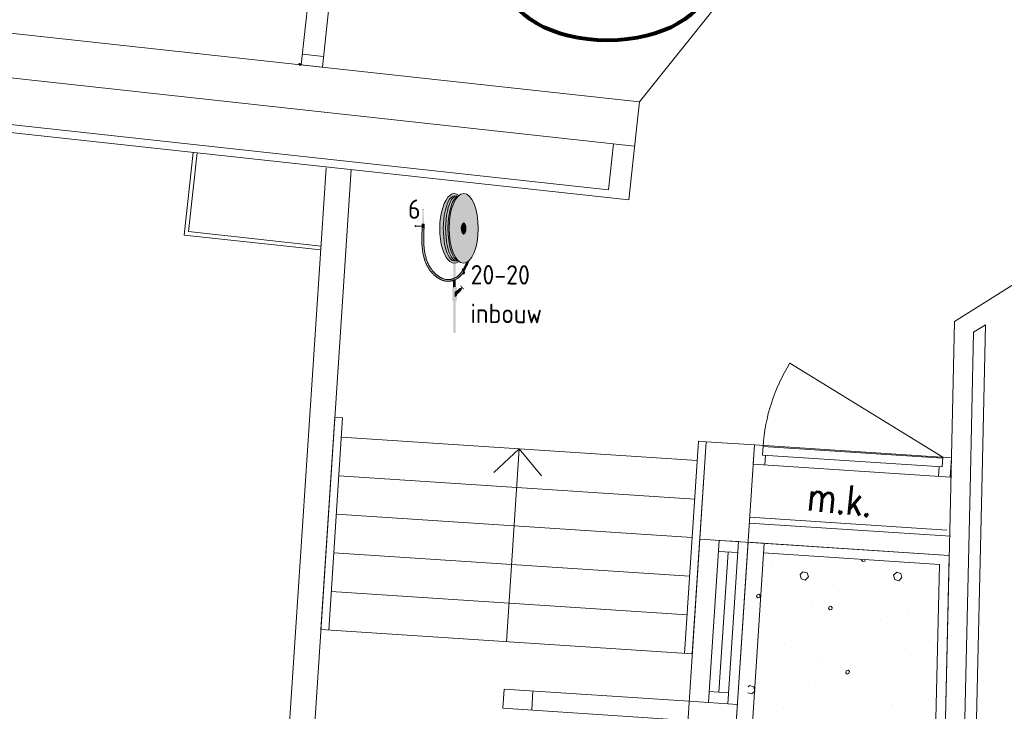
# Model space of a CAD drawing. Header units: millimetres. Extents: x -90830 to 24172, y -102460 to 73669.
# Tile 5 of 198: x -84265 to -79172, y 11112 to 14688. Entities that reach past the tile are written whole.
import ezdxf

# ---------------------------------------------------------------- set-up
doc = ezdxf.new("R2010")
doc.units = ezdxf.units.MM
doc.layers.get('0').update_dxf_attribs({"color": 253})
for name, color, linetype, lineweight in [('Algemeen01', 253, 'Continuous', 80), ('Standard', 253, 'Continuous', 9), ('V21-BUITENWANDEN', 253, 'Continuous', 9), ('V22-BINNENWANDEN', 253, 'Continuous', 9), ('V24-TRAPPEN-HELLINGEN', 253, 'Continuous', 9), ('V26-DAKCONSTRUCTIES', 253, 'Continuous', 9), ('V27-DAKEN', 253, 'Continuous', 9), ('V32-WANDOPENINGEN-BINNEN', 253, 'Continuous', 9)]:
    doc.layers.add(name, color=color, linetype=linetype, lineweight=lineweight)
doc.styles.add('ISOCT3', font='isoct3.shx')
doc.styles.add('TXT', font='txt.shx')

msp = doc.modelspace()

# ---------------------------------------------------------------- hatches: boundary and pattern name
h = msp.add_hatch(color=256)
h.paths.add_polyline_path([(-82808.8, 14454.5), (-82808.2, 14460), (-82819.2, 14461.2), (-82819.8, 14455.7)])
h.paths.add_polyline_path([(-82815.3, 14458.4), (-82813.1, 14458.2), (-82813, 14458.7), (-82812, 14457.6), (-82813.2, 14456.8), (-82813.2, 14457.3), (-82815.4, 14457.5)], flags=16)
h.paths.add_polyline_path([(-82816.4, 14459.4), (-82817.3, 14458.5), (-82817.3, 14458.2), (-82815.9, 14458), (-82815.9, 14457.6), (-82816.5, 14457.7), (-82816.6, 14457), (-82816.9, 14456.9), (-82817.2, 14456.7), (-82817.3, 14456.3), (-82818.5, 14456.5), (-82818.7, 14457.7), (-82817.8, 14457.6), (-82818, 14458.3), (-82817.9, 14460), (-82819.1, 14460.2), (-82819.1, 14460.6), (-82817.4, 14460.4), (-82817.5, 14459), (-82816.9, 14459.6), (-82816.8, 14460.8), (-82816.3, 14460.8)], flags=16)
h.paths.add_polyline_path([(-82816.8, 14455.7), (-82817, 14455.9), (-82817.1, 14456.1), (-82817.1, 14456.3), (-82817.1, 14456.6), (-82816.9, 14456.7), (-82816.7, 14456.8), (-82816.4, 14456.8), (-82816.2, 14456.7), (-82816.1, 14456.5), (-82816.1, 14456.2), (-82816.1, 14456), (-82816.3, 14455.8), (-82816.5, 14455.7)], flags=16)
h.paths.add_polyline_path([(-82809.5, 14455.3), (-82811.7, 14455.5), (-82811.2, 14459.6), (-82809, 14459.3)], flags=16)
at = {"layer": 'Standard'}
h = msp.add_hatch(color=256, dxfattribs=at)
h.paths.add_polyline_path([(-81992.1, 13779.8), (-82004.7, 13787.2), (-82017.6, 13789.3), (-82030.5, 13786), (-82043, 13777.5), (-82054.8, 13764.1), (-82065.4, 13746), (-82074.5, 13723.9), (-82081.9, 13698.5), (-82087.5, 13670.3), (-82090.9, 13640.4), (-82092.1, 13609.6), (-82091.1, 13578.7), (-82087.9, 13548.8), (-82082.6, 13520.6), (-82075.3, 13495.1), (-82066.3, 13472.9), (-82055.8, 13454.8), (-82044.2, 13441.3), (-82031.8, 13432.7), (-82021.3, 13429.6), (-82018.9, 13429.3), (-82009.3, 13430.3), (-82005.9, 13431.3), (-81993.3, 13438.6), (-81995.1, 13440.1), (-81996.7, 13441.5), (-81999.3, 13442.2), (-82009.3, 13441.7), (-81999.3, 13442.2), (-82006.7, 13446), (-82016.3, 13455.6), (-82025.1, 13470), (-82032.9, 13488.8), (-82039.5, 13511.4), (-82044.5, 13537.1), (-82048, 13565.1), (-82049.7, 13594.5), (-82049.5, 13624.3), (-82047.7, 13653.7), (-82044, 13681.6), (-82038.8, 13707.3), (-82032.1, 13729.9), (-82024.1, 13748.7), (-82015.2, 13763), (-82005.6, 13772.6), (-81998.1, 13776.3), (-81995.5, 13776.9), (-81993.9, 13778.4)])
h.paths.add_polyline_path([(-82021.3, 13441.7), (-82011.3, 13442.2), (-82019.3, 13446.4), (-82011.3, 13442.2), (-82011.3, 13442.2), (-82011.3, 13442.2)], flags=16)
for points in [[(-81995.5, 13776.9), (-81998.1, 13776.3), (-82005.6, 13772.6), (-82015.2, 13763), (-82024.1, 13748.7), (-82032.1, 13729.9), (-82038.8, 13707.3), (-82044, 13681.6), (-82047.7, 13653.7), (-82049.5, 13624.3), (-82049.7, 13594.5), (-82048, 13565.1), (-82044.5, 13537.1), (-82039.5, 13511.4), (-82032.9, 13488.8), (-82025.1, 13470), (-82016.3, 13455.6), (-82006.7, 13446), (-81999.3, 13442.2), (-81996.7, 13441.5), (-82006.9, 13453.4), (-82017.6, 13471.4), (-82026.9, 13493.6), (-82034.3, 13519.4), (-82039.8, 13547.8), (-82043.1, 13578.1), (-82044.1, 13609.4), (-82042.8, 13640.6), (-82039.3, 13670.9), (-82033.7, 13699.4), (-82026.1, 13725), (-82016.7, 13747.2), (-82005.9, 13765.1)], [(-82174.2, 13706.4), (-82182.5, 13706.4), (-82182.7, 13706.4), (-82182.8, 13706.4), (-82183, 13706.3), (-82183.1, 13706.2), (-82183.2, 13706.1), (-82183.3, 13706), (-82183.4, 13705.8), (-82183.4, 13705.7), (-82183.4, 13705.5), (-82183.4, 13705.4), (-82183.4, 13705.2), (-82183.3, 13705.1), (-82183.2, 13705), (-82183.1, 13704.9), (-82183, 13704.8), (-82182.8, 13704.7), (-82182.7, 13704.7), (-82182.5, 13704.6), (-82181.3, 13704.6), (-82174.2, 13704.6), (-82174.1, 13704.6), (-82173.9, 13704.7), (-82173.8, 13704.7), (-82173.6, 13704.8), (-82173.5, 13704.9), (-82173.4, 13705.1), (-82173.4, 13705.2), (-82173.3, 13705.4), (-82173.3, 13705.5), (-82173.3, 13705.7), (-82173.4, 13705.8), (-82173.4, 13706), (-82173.5, 13706.1), (-82173.6, 13706.2), (-82173.8, 13706.3), (-82173.9, 13706.4), (-82174.1, 13706.4)], [(-82181.3, 13704.6), (-82183.1, 13633.2), (-82174, 13633.1), (-82175.3, 13704.6)], [(-82212.9, 13621.3), (-82212.9, 13622.2), (-82213.2, 13623), (-82213.5, 13623.7), (-82214, 13624.4), (-82214.6, 13625), (-82215.3, 13625.5), (-82216, 13625.8), (-82216.8, 13626.1), (-82217.7, 13626.1), (-82218.5, 13626.1), (-82219.3, 13625.9), (-82220.1, 13625.5), (-82220.8, 13625), (-82221.3, 13624.4), (-82221.8, 13623.7), (-82222.2, 13623), (-82222.4, 13622.2), (-82222.5, 13621.4), (-82222.4, 13620.5), (-82222.2, 13619.7), (-82221.8, 13618.9), (-82221.4, 13618.3), (-82220.8, 13617.7), (-82220.1, 13617.2), (-82219.3, 13616.8), (-82218.5, 13616.6), (-82217.7, 13616.5), (-82216.9, 13616.6), (-82216.1, 13616.8), (-82215.3, 13617.2), (-82214.6, 13617.6), (-82214, 13618.2), (-82213.5, 13618.9), (-82213.2, 13619.7), (-82213, 13620.5)], [(-82213.5, 13618.9), (-82186.2, 13618.8), (-82186.1, 13623.6), (-82213.5, 13623.7), (-82213.2, 13623), (-82212.9, 13622.2), (-82212.9, 13621.3), (-82213, 13620.5), (-82213.2, 13619.7)], [(-82171, 13612.3), (-82171, 13630.7), (-82171, 13631.1), (-82171.1, 13631.5), (-82171.3, 13631.9), (-82171.5, 13632.3), (-82171.8, 13632.6), (-82172.2, 13632.8), (-82172.6, 13633), (-82173, 13633.1), (-82173.4, 13633.1), (-82174, 13633.1), (-82183.7, 13633.2), (-82184.1, 13633.1), (-82184.5, 13633), (-82184.9, 13632.9), (-82185.2, 13632.6), (-82185.6, 13632.3), (-82185.8, 13632), (-82186, 13631.6), (-82186.1, 13631.2), (-82186.1, 13630.8), (-82186.1, 13623.6), (-82186.2, 13612.3), (-82186.2, 13611.9), (-82186, 13611.5), (-82185.9, 13611.1), (-82185.6, 13610.7), (-82185.3, 13610.4), (-82185, 13610.2), (-82184.6, 13610), (-82184.2, 13609.9), (-82183.8, 13609.9), (-82183.5, 13609.9), (-82173.5, 13609.8), (-82173.1, 13609.9), (-82172.6, 13610), (-82172.3, 13610.2), (-82171.9, 13610.4), (-82171.6, 13610.7), (-82171.4, 13611), (-82171.2, 13611.4), (-82171.1, 13611.8)], [(-82021.6, 13340.6), (-82014.6, 13343.4), (-82009.6, 13345.8), (-82001.4, 13350.5), (-81989.5, 13359.5), (-81978.6, 13370.6), (-81971.4, 13380.1), (-81969.4, 13383), (-81968.3, 13384.8), (-81968.6, 13385.6), (-81969.2, 13387.7), (-81970, 13389.6), (-81971, 13391.4), (-81972.1, 13393.2), (-81972.6, 13393.8), (-81974.3, 13391), (-81979.4, 13383.1), (-81986.4, 13374.3), (-81993.6, 13366.8), (-82001.4, 13360.5), (-82009.6, 13355.2), (-82010, 13355), (-82019, 13350.6), (-82021.6, 13349.5), (-82028.2, 13347.3), (-82037.2, 13345.2), (-82045.9, 13344.3), (-82054.5, 13344.5), (-82063.4, 13345.8), (-82072.7, 13348.4), (-82082.4, 13352.3), (-82092.3, 13357.6), (-82102.4, 13364.4), (-82112.4, 13372.6), (-82122.1, 13382.1), (-82131.1, 13392.5), (-82134.4, 13397), (-82143, 13409.8), (-82150.6, 13423.6), (-82157.1, 13438.3), (-82162.6, 13454.2), (-82167.2, 13471.7), (-82170.7, 13491.1), (-82173.3, 13513), (-82174.7, 13538.7), (-82174.8, 13571.3), (-82173.7, 13609.8), (-82183.5, 13609.9), (-82184.6, 13572), (-82184.2, 13528.2), (-82181.5, 13495.4), (-82176.8, 13468.2), (-82170.2, 13444.6), (-82161.9, 13423.7), (-82151.8, 13404.9), (-82139.8, 13387.8), (-82125.9, 13372.4), (-82111.1, 13359.4), (-82096.2, 13349.3), (-82081.6, 13342.1), (-82067.7, 13337.7), (-82054.5, 13335.7), (-82041.7, 13336), (-82028.3, 13338.5)], [(-81968.7, 13638.1), (-81970.8, 13637.7), (-81972.8, 13636.4), (-81974.7, 13634.2), (-81976.4, 13631.3), (-81977.9, 13627.8), (-81979.1, 13623.6), (-81980, 13619), (-81980.5, 13614.2), (-81980.7, 13609.1), (-81980.6, 13604.1), (-81980, 13599.2), (-81979.1, 13594.6), (-81977.9, 13590.5), (-81976.4, 13586.9), (-81974.7, 13584), (-81972.8, 13581.9), (-81970.8, 13580.6), (-81968.7, 13580.2), (-81966.6, 13580.6), (-81964.6, 13581.9), (-81962.7, 13584), (-81961, 13586.9), (-81959.5, 13590.5), (-81958.3, 13594.6), (-81957.4, 13599.2), (-81956.9, 13604.1), (-81956.7, 13609.1), (-81956.9, 13614.2), (-81957.4, 13619), (-81958.3, 13623.6), (-81959.5, 13627.8), (-81961, 13631.3), (-81962.7, 13634.2), (-81964.6, 13636.4), (-81966.6, 13637.7)], [(-82021.3, 13429.6), (-82021.6, 13349.5), (-82019, 13350.6), (-82010, 13355), (-82009.6, 13355.2), (-82009.3, 13430.3), (-82018.9, 13429.3)], [(-81972.6, 13393.8), (-81972.1, 13393.2), (-81971, 13391.4), (-81970, 13389.6), (-81969.2, 13387.7), (-81968.6, 13385.6), (-81968.3, 13384.8), (-81968, 13383.4), (-81967.7, 13381.3), (-81967.5, 13379.4), (-81967.5, 13377.7), (-81967.7, 13376.4), (-81967.9, 13375.3), (-81968.3, 13374.4), (-81968.7, 13373.8), (-81969.1, 13373.3), (-81969.5, 13373), (-81969, 13373.3), (-81967.1, 13374.3), (-81966.7, 13374.6), (-81966.3, 13375.1), (-81965.9, 13375.7), (-81965.5, 13376.6), (-81965.3, 13377.7), (-81965.1, 13379), (-81965.1, 13380.7), (-81965.2, 13382.6), (-81965.6, 13384.7), (-81966.1, 13386.9), (-81966.4, 13387.8), (-81966.8, 13389), (-81967.6, 13390.9), (-81968.6, 13392.7), (-81969.7, 13394.5), (-81971.1, 13396.4), (-81971.2, 13396.4), (-81973.7, 13399.4), (-81976.1, 13398), (-81973.6, 13395.1)], [(-81976.1, 13398), (-81974.3, 13391), (-81972.6, 13393.8)], [(-81971.1, 13396.4), (-81969.4, 13394.3), (-81969.2, 13393.6), (-81966.8, 13389.2), (-81966.4, 13387.8), (-81962.9, 13394), (-81958.7, 13402), (-81954.3, 13411.4), (-81949.3, 13423), (-81942.2, 13441.1), (-81943.5, 13439.9), (-81954.7, 13432.8), (-81954.9, 13432.4), (-81959.6, 13420.7), (-81963.4, 13411.9), (-81966.9, 13404.5), (-81970.2, 13398.1)], [(-82021.6, 13340.6), (-82021.7, 13305.3), (-82009.7, 13305.3), (-82009.6, 13345.8), (-82014.6, 13343.4)], [(-81969.5, 13373), (-81967.7, 13376.4), (-81969.4, 13383), (-81971.4, 13380.1)], [(-81967.7, 13376.4), (-81969.5, 13373), (-81969.1, 13373.3), (-81968.7, 13373.8), (-81968.3, 13374.4), (-81967.9, 13375.3)], [(-82027.8, 13300.6), (-82028, 13236.4), (-82027.9, 13235.6), (-82027.7, 13234.7), (-82027.4, 13234), (-82026.9, 13233.3), (-82026.3, 13232.7), (-82025.6, 13232.2), (-82024.8, 13231.9), (-82024, 13231.6), (-82023.2, 13231.6), (-82008.8, 13231.5), (-82008, 13231.6), (-82007.2, 13231.8), (-82006.4, 13232.2), (-82005.7, 13232.6), (-82005.1, 13233.2), (-82004.6, 13233.9), (-82004.3, 13234.7), (-82004.1, 13235.5), (-82004, 13236.3), (-82003.9, 13265.6), (-82012.4, 13257.1), (-82012.4, 13278.3), (-82003.8, 13286.8), (-82003.8, 13300.5), (-82003.8, 13301.3), (-82004, 13302.1), (-82004.4, 13302.9), (-82004.9, 13303.6), (-82005.5, 13304.2), (-82006.2, 13304.6), (-82006.9, 13305), (-82007.7, 13305.2), (-82008.5, 13305.3), (-82009.7, 13305.3), (-82022.9, 13305.3), (-82023.8, 13305.3), (-82024.6, 13305.1), (-82025.4, 13304.7), (-82026, 13304.2), (-82026.6, 13303.6), (-82027.1, 13303), (-82027.5, 13302.2), (-82027.7, 13301.4)], [(-81989.6, 13300.9), (-82012.4, 13278.3), (-82012.4, 13257.1), (-81979.1, 13290.3), (-81978.7, 13290.7), (-81978.5, 13291.1), (-81978.3, 13291.6), (-81978.2, 13292.1), (-81978.2, 13292.6), (-81978.3, 13293.1), (-81978.4, 13293.6), (-81978.7, 13294.1), (-81979, 13294.5), (-81985.4, 13300.9), (-81985.8, 13301.2), (-81986.2, 13301.5), (-81986.7, 13301.7), (-81987.2, 13301.8), (-81987.8, 13301.8), (-81988.3, 13301.7), (-81988.8, 13301.5), (-81989.2, 13301.2)], [(-81983, 13313), (-81983.3, 13313.2), (-81983.6, 13313.4), (-81983.9, 13313.5), (-81984.3, 13313.6), (-81984.7, 13313.6), (-81985, 13313.5), (-81985.4, 13313.4), (-81985.7, 13313.2), (-81986, 13313), (-81986.2, 13312.7), (-81986.4, 13312.4), (-81986.5, 13312), (-81986.6, 13311.7), (-81986.6, 13311.3), (-81986.5, 13310.9), (-81986.4, 13310.6), (-81986.2, 13310.3), (-81986, 13310), (-81969.9, 13293.8), (-81969.6, 13293.6), (-81969.3, 13293.4), (-81969, 13293.3), (-81968.6, 13293.2), (-81968.3, 13293.2), (-81967.9, 13293.3), (-81967.6, 13293.4), (-81967.2, 13293.6), (-81967, 13293.8), (-81966.7, 13294.1), (-81966.5, 13294.4), (-81966.4, 13294.8), (-81966.3, 13295.1), (-81966.3, 13295.5), (-81966.4, 13295.8), (-81966.5, 13296.2), (-81966.7, 13296.5), (-81966.9, 13296.8)], [(-81984.3, 13299.8), (-81980.1, 13295.6), (-81975.8, 13299.8), (-81980.1, 13304)], [(-82022, 13231.6), (-82022.6, 13069.6), (-82022.5, 13069.2), (-82022.2, 13068.9), (-82021.8, 13068.6), (-82021.2, 13068.3), (-82020.4, 13068), (-82019.6, 13067.8), (-82018.6, 13067.7), (-82017.6, 13067.6), (-82016.6, 13067.5), (-82015.5, 13067.6), (-82014.5, 13067.7), (-82013.6, 13067.8), (-82012.7, 13068), (-82012, 13068.2), (-82011.4, 13068.5), (-82010.9, 13068.8), (-82010.7, 13069.2), (-82010.6, 13069.5), (-82010, 13231.5)]]:
    msp.add_hatch(color=256, dxfattribs=at).paths.add_polyline_path(points)
h = msp.add_hatch(color=256, dxfattribs=at)
h.paths.add_polyline_path([(-81995.5, 13776.9), (-82005.9, 13765.1), (-82016.7, 13747.2), (-82026.1, 13725), (-82033.7, 13699.4), (-82039.3, 13670.9), (-82042.8, 13640.6), (-82044.1, 13609.4), (-82043.1, 13578.1), (-82039.8, 13547.8), (-82034.3, 13519.4), (-82026.9, 13493.6), (-82017.6, 13471.4), (-82006.9, 13453.4), (-81996.7, 13441.5), (-81995.1, 13440.1), (-81993.3, 13438.6), (-81982.4, 13431.9), (-81969.3, 13429.1), (-81956.2, 13431.8), (-81943.5, 13439.9), (-81931.5, 13453.1), (-81920.7, 13471.1), (-81911.3, 13493.2), (-81903.7, 13518.9), (-81898.1, 13547.3), (-81894.6, 13577.6), (-81893.3, 13608.9), (-81894.3, 13640.1), (-81897.6, 13670.4), (-81903.1, 13698.9), (-81910.5, 13724.6), (-81919.8, 13746.8), (-81930.5, 13764.9), (-81942.3, 13778.2), (-81955, 13786.3), (-81968.1, 13789.1), (-81981.2, 13786.4), (-81992.1, 13779.8), (-81993.9, 13778.4)])
h.paths.add_polyline_path([(-81970.8, 13637.7), (-81968.7, 13638.1), (-81966.6, 13637.7), (-81964.6, 13636.4), (-81962.7, 13634.2), (-81961, 13631.3), (-81959.5, 13627.8), (-81958.3, 13623.6), (-81957.4, 13619), (-81956.9, 13614.2), (-81956.7, 13609.1), (-81956.9, 13604.1), (-81957.4, 13599.2), (-81958.3, 13594.6), (-81959.5, 13590.5), (-81961, 13586.9), (-81962.7, 13584), (-81964.6, 13581.9), (-81966.6, 13580.6), (-81968.7, 13580.2), (-81970.8, 13580.6), (-81972.8, 13581.9), (-81974.7, 13584), (-81976.4, 13586.9), (-81977.9, 13590.5), (-81979.1, 13594.6), (-81980, 13599.2), (-81980.6, 13604.1), (-81980.7, 13609.1), (-81980.5, 13614.2), (-81980, 13619), (-81979.1, 13623.6), (-81977.9, 13627.8), (-81976.4, 13631.3), (-81974.7, 13634.2), (-81972.8, 13636.4)], flags=16)

# ---------------------------------------------------------------- linework, layer by layer
for p, q in [((-82819.8, 14455.7), (-82819.2, 14461.2)), ((-82819.8, 14455.7), (-82808.8, 14454.5)), ((-82819.2, 14461.2), (-82808.2, 14460)), ((-82819.1, 14460.2), (-82819.1, 14460.6)), ((-82819.1, 14460.6), (-82817.4, 14460.4)), ((-82817.9, 14460), (-82819.1, 14460.2)), ((-82818.5, 14456.5), (-82818.7, 14457.7)), ((-82818.7, 14457.7), (-82818.2, 14457.6)), ((-82817.3, 14456.3), (-82818.5, 14456.5)), ((-82818.2, 14457.6), (-82818.1, 14456.9)), ((-82818.1, 14456.9), (-82817.6, 14456.8)), ((-82818, 14458.3), (-82817.9, 14460)), ((-82817.9, 14460), (-82818, 14458.3)), ((-82817.6, 14456.8), (-82818, 14458.3)), ((-82817.4, 14460.4), (-82817.5, 14459)), ((-82817.5, 14459), (-82816.9, 14459.6)), ((-82816.4, 14459.4), (-82817.3, 14458.5)), ((-82817.3, 14458.5), (-82817, 14457.5)), ((-82817, 14457.5), (-82816.9, 14458.2)), ((-82816.9, 14459.6), (-82816.8, 14460.8)), ((-82816.9, 14458.2), (-82815.9, 14458)), ((-82816.8, 14460.8), (-82816.3, 14460.8)), ((-82816.5, 14457.7), (-82816.6, 14457)), ((-82815.9, 14457.6), (-82816.5, 14457.7)), ((-82816.3, 14460.8), (-82816.4, 14459.4)), ((-82815.9, 14458), (-82815.9, 14457.6)), ((-82815.4, 14457.5), (-82815.3, 14458.4)), ((-82813.2, 14457.3), (-82815.4, 14457.5)), ((-82815.3, 14458.4), (-82813.1, 14458.2)), ((-82812, 14457.6), (-82813.2, 14456.8)), ((-82813.2, 14456.8), (-82813.2, 14457.3)), ((-82813.1, 14458.2), (-82813, 14458.7)), ((-82813, 14458.7), (-82812, 14457.6)), ((-82811.7, 14455.5), (-82811.2, 14459.6)), ((-82809.5, 14455.3), (-82811.7, 14455.5)), ((-82811.2, 14459.6), (-82809, 14459.3)), ((-82809, 14459.3), (-82809.5, 14455.3)), ((-82808.8, 14454.5), (-82808.2, 14460))]:
    msp.add_line(p, q)
for centre, radius in [((-82819.2, 14461.2), 0.01), ((-82816.6, 14456.3), 0.552)]:
    msp.add_circle(centre, radius)
msp.add_arc((-82816.6, 14456.3), 0.719, 91.1358, 173.7796)
at = {"layer": 'Algemeen01'}
msp.add_ellipse((-81224.8, 14877.2), major_axis=(515.6, 0), ratio=0.573767, dxfattribs=at)
at = {"layer": 'Standard'}
for p, q in [((-82184.1, 13593.4), (-82183.8, 13601.6)), ((-82183.8, 13601.6), (-82183.5, 13609.9)), ((-82174.3, 13592.2), (-82174, 13601)), ((-82174, 13601), (-82173.7, 13609.8)), ((-82184.8, 13560.1), (-82184.7, 13568.4)), ((-82184.8, 13551.8), (-82184.8, 13560.1)), ((-82184.7, 13543.5), (-82184.8, 13551.8)), ((-82184.7, 13568.4), (-82184.5, 13576.7)), ((-82184.5, 13576.7), (-82184.3, 13585.1)), ((-82184.3, 13585.1), (-82184.1, 13593.4)), ((-82174.9, 13565.8), (-82174.8, 13574.6)), ((-82174.9, 13557.1), (-82174.9, 13565.8)), ((-82174.9, 13548.4), (-82174.9, 13557.1)), ((-82174.7, 13539.7), (-82174.9, 13548.4)), ((-82174.8, 13574.6), (-82174.6, 13583.4)), ((-82174.6, 13583.4), (-82174.3, 13592.2)), ((-82184.5, 13535.2), (-82184.7, 13543.5)), ((-82184.2, 13526.9), (-82184.5, 13535.2)), ((-82183.7, 13518.7), (-82184.2, 13526.9)), ((-82183.1, 13510.5), (-82183.7, 13518.7)), ((-82182.3, 13502.4), (-82183.1, 13510.5)), ((-82181.4, 13494.3), (-82182.3, 13502.4)), ((-82174.4, 13531.1), (-82174.7, 13539.7)), ((-82174, 13522.5), (-82174.4, 13531.1)), ((-82173.4, 13514), (-82174, 13522.5)), ((-82172.6, 13505.6), (-82173.4, 13514)), ((-82171.6, 13497.2), (-82172.6, 13505.6)), ((-82180.9, 13491), (-82181.4, 13494.3)), ((-82180.5, 13487.8), (-82180.9, 13491)), ((-82180, 13484.6), (-82180.5, 13487.8)), ((-82179.4, 13481.4), (-82180, 13484.6)), ((-82178.8, 13478.3), (-82179.4, 13481.4)), ((-82178.2, 13475.1), (-82178.8, 13478.3)), ((-82177.6, 13471.9), (-82178.2, 13475.1)), ((-82176.9, 13468.8), (-82177.6, 13471.9)), ((-82176.2, 13465.6), (-82176.9, 13468.8)), ((-82175.4, 13462.5), (-82176.2, 13465.6)), ((-82174.7, 13459.4), (-82175.4, 13462.5)), ((-82173.8, 13456.3), (-82174.7, 13459.4)), ((-82172.9, 13453.2), (-82173.8, 13456.3)), ((-82172, 13450.2), (-82172.9, 13453.2)), ((-82171.1, 13447.1), (-82172, 13450.2)), ((-82170.9, 13492), (-82171.6, 13497.2)), ((-82170.1, 13444.1), (-82171.1, 13447.1)), ((-82170.1, 13486.9), (-82170.9, 13492)), ((-82169.2, 13481.8), (-82170.1, 13486.9)), ((-82168.3, 13476.8), (-82169.2, 13481.8)), ((-82167.2, 13471.8), (-82168.3, 13476.8)), ((-82166, 13466.8), (-82167.2, 13471.8)), ((-82164.8, 13461.8), (-82166, 13466.8)), ((-82163.4, 13456.9), (-82164.8, 13461.8)), ((-82161.9, 13452), (-82163.4, 13456.9)), ((-82160.3, 13447.2), (-82161.9, 13452)), ((-82158.6, 13442.4), (-82160.3, 13447.2)), ((-82169, 13441.1), (-82170.1, 13444.1)), ((-82167.9, 13438.1), (-82169, 13441.1)), ((-82166.8, 13435.1), (-82167.9, 13438.1)), ((-82165.6, 13432.1), (-82166.8, 13435.1)), ((-82164.3, 13429.2), (-82165.6, 13432.1)), ((-82163, 13426.2), (-82164.3, 13429.2)), ((-82161.7, 13423.3), (-82163, 13426.2)), ((-82160.3, 13420.4), (-82161.7, 13423.3)), ((-82158.9, 13417.5), (-82160.3, 13420.4)), ((-82157.4, 13414.7), (-82158.9, 13417.5)), ((-82156.8, 13437.6), (-82158.6, 13442.4)), ((-82155.8, 13411.8), (-82157.4, 13414.7)), ((-82154.9, 13432.9), (-82156.8, 13437.6)), ((-82154.2, 13409), (-82155.8, 13411.8)), ((-82152.8, 13428.3), (-82154.9, 13432.9)), ((-82152.6, 13406.2), (-82154.2, 13409)), ((-82150.6, 13423.6), (-82152.8, 13428.3)), ((-82150.8, 13403.5), (-82152.6, 13406.2)), ((-82149.1, 13400.7), (-82150.8, 13403.5)), ((-82148.3, 13419.1), (-82150.6, 13423.6)), ((-82147.2, 13398), (-82149.1, 13400.7)), ((-82145.8, 13414.6), (-82148.3, 13419.1)), ((-82145.4, 13395.3), (-82147.2, 13398)), ((-82143.2, 13410.1), (-82145.8, 13414.6)), ((-82140.4, 13405.7), (-82143.2, 13410.1)), ((-82137.5, 13401.3), (-82140.4, 13405.7)), ((-82134.4, 13397), (-82137.5, 13401.3)), ((-82134.2, 13396.7), (-82134.4, 13397)), ((-82134, 13396.3), (-82134.2, 13396.7)), ((-82133.8, 13396), (-82134, 13396.3)), ((-82133.5, 13395.7), (-82133.8, 13396)), ((-82133.3, 13395.4), (-82133.5, 13395.7)), ((-81976.1, 13398), (-81973.7, 13399.4)), ((-81976.1, 13398), (-81974.3, 13391)), ((-81976.1, 13398), (-81975.5, 13397.4)), ((-81975.5, 13397.4), (-81974.9, 13396.7)), ((-81974.9, 13396.7), (-81974.3, 13395.9)), ((-81974.3, 13395.9), (-81973.7, 13395.2)), ((-81973.7, 13399.4), (-81973.1, 13398.7)), ((-81973.1, 13398.7), (-81972.5, 13398)), ((-81972.5, 13398), (-81971.9, 13397.2)), ((-81971.9, 13397.2), (-81971.3, 13396.5)), ((-81971.3, 13396.5), (-81970.7, 13395.8)), ((-81969.6, 13399.2), (-81971.1, 13396.4)), ((-81970.7, 13395.8), (-81970.1, 13395)), ((-81968.1, 13402), (-81969.6, 13399.2)), ((-81966.7, 13405), (-81968.1, 13402)), ((-81965.3, 13407.9), (-81966.7, 13405)), ((-81963.9, 13410.9), (-81965.3, 13407.9)), ((-81962.5, 13413.9), (-81963.9, 13410.9)), ((-81961.2, 13416.9), (-81962.5, 13413.9)), ((-81960.5, 13398.4), (-81962.4, 13394.8)), ((-81959.9, 13420), (-81961.2, 13416.9)), ((-81958.6, 13402.1), (-81960.5, 13398.4)), ((-81958.6, 13423.1), (-81959.9, 13420)), ((-81957.4, 13426.2), (-81958.6, 13423.1)), ((-81956.8, 13405.8), (-81958.6, 13402.1)), ((-81956.1, 13429.3), (-81957.4, 13426.2)), ((-81955.1, 13409.6), (-81956.8, 13405.8)), ((-81954.9, 13432.4), (-81956.1, 13429.3)), ((-81953.4, 13413.4), (-81955.1, 13409.6)), ((-81951.4, 13417.9), (-81953.4, 13413.4)), ((-81949.5, 13422.5), (-81951.4, 13417.9)), ((-81947.7, 13427.1), (-81949.5, 13422.5)), ((-81945.8, 13431.7), (-81947.7, 13427.1)), ((-81944, 13436.4), (-81945.8, 13431.7)), ((-81942.2, 13441.1), (-81944, 13436.4)), ((-82143.4, 13392.6), (-82145.4, 13395.3)), ((-82141.4, 13389.9), (-82143.4, 13392.6)), ((-82139.5, 13387.6), (-82141.4, 13389.9)), ((-82137.6, 13385.2), (-82139.5, 13387.6)), ((-82135.7, 13382.9), (-82137.6, 13385.2)), ((-82133.7, 13380.6), (-82135.7, 13382.9)), ((-82131.7, 13378.3), (-82133.7, 13380.6)), ((-82133, 13395.1), (-82133.3, 13395.4)), ((-82132.8, 13394.7), (-82133, 13395.1)), ((-82132.6, 13394.4), (-82132.8, 13394.7)), ((-82132.3, 13394.1), (-82132.6, 13394.4)), ((-82132.1, 13393.8), (-82132.3, 13394.1)), ((-82131.8, 13393.5), (-82132.1, 13393.8)), ((-82131.6, 13393.1), (-82131.8, 13393.5)), ((-82129.6, 13376.1), (-82131.7, 13378.3)), ((-82129, 13389.9), (-82131.6, 13393.1)), ((-82127.5, 13373.9), (-82129.6, 13376.1)), ((-82126.2, 13386.6), (-82129, 13389.9)), ((-82125.3, 13371.8), (-82127.5, 13373.9)), ((-82123.4, 13383.4), (-82126.2, 13386.6)), ((-82123.1, 13369.6), (-82125.3, 13371.8)), ((-82120.5, 13380.3), (-82123.4, 13383.4)), ((-82120.9, 13367.6), (-82123.1, 13369.6)), ((-82118.6, 13365.5), (-82120.9, 13367.6)), ((-82117.4, 13377.2), (-82120.5, 13380.3)), ((-82116.3, 13363.5), (-82118.6, 13365.5)), ((-82114.3, 13374.3), (-82117.4, 13377.2)), ((-82113.9, 13361.6), (-82116.3, 13363.5)), ((-82111.1, 13371.4), (-82114.3, 13374.3)), ((-82111.5, 13359.7), (-82113.9, 13361.6)), ((-82109.1, 13357.8), (-82111.5, 13359.7)), ((-82107.8, 13368.5), (-82111.1, 13371.4)), ((-82106.7, 13356.1), (-82109.1, 13357.8)), ((-82104.4, 13365.8), (-82107.8, 13368.5)), ((-82104.2, 13354.3), (-82106.7, 13356.1)), ((-82100.9, 13363.3), (-82104.4, 13365.8)), ((-82101.7, 13352.7), (-82104.2, 13354.3)), ((-82099.1, 13351), (-82101.7, 13352.7)), ((-82097.3, 13360.8), (-82100.9, 13363.3)), ((-82096.7, 13349.6), (-82099.1, 13351)), ((-82093.7, 13358.5), (-82097.3, 13360.8)), ((-82094.2, 13348.2), (-82096.7, 13349.6)), ((-82091.8, 13346.8), (-82094.2, 13348.2)), ((-82091.3, 13357), (-82093.7, 13358.5)), ((-82089.2, 13345.6), (-82091.8, 13346.8)), ((-82088.8, 13355.6), (-82091.3, 13357)), ((-82086.7, 13344.3), (-82089.2, 13345.6)), ((-82086.3, 13354.2), (-82088.8, 13355.6)), ((-82083.8, 13353), (-82086.3, 13354.2)), ((-82081.2, 13351.8), (-82083.8, 13353)), ((-82078.7, 13350.6), (-82081.2, 13351.8)), ((-82076.1, 13349.6), (-82078.7, 13350.6)), ((-82073.5, 13348.7), (-82076.1, 13349.6)), ((-82070.9, 13347.8), (-82073.5, 13348.7)), ((-82068.2, 13347), (-82070.9, 13347.8)), ((-82065.6, 13346.3), (-82068.2, 13347)), ((-82062.9, 13345.7), (-82065.6, 13346.3)), ((-82060.2, 13345.2), (-82062.9, 13345.7)), ((-82057.5, 13344.8), (-82060.2, 13345.2)), ((-82054.8, 13344.5), (-82057.5, 13344.8)), ((-82039.7, 13344.8), (-82042, 13344.5)), ((-82037.4, 13345.1), (-82039.7, 13344.8)), ((-82035.1, 13345.6), (-82037.4, 13345.1)), ((-82032.8, 13346.1), (-82035.1, 13345.6)), ((-82030.5, 13346.6), (-82032.8, 13346.1)), ((-82028.3, 13347.2), (-82030.5, 13346.6)), ((-82026, 13347.9), (-82028.3, 13347.2)), ((-82023.8, 13348.7), (-82026, 13347.9)), ((-82021.5, 13349.5), (-82023.8, 13348.7)), ((-82018.9, 13350.6), (-82021.5, 13349.5)), ((-82016.2, 13351.8), (-82018.9, 13350.6)), ((-82013.6, 13353.1), (-82016.2, 13351.8)), ((-82011, 13354.4), (-82013.6, 13353.1)), ((-82010.4, 13345.4), (-82013.3, 13344)), ((-82008.5, 13355.9), (-82011, 13354.4)), ((-82007.5, 13346.9), (-82010.4, 13345.4)), ((-82006.1, 13357.4), (-82008.5, 13355.9)), ((-82004.7, 13348.5), (-82007.5, 13346.9)), ((-82003.7, 13358.9), (-82006.1, 13357.4)), ((-82002, 13350.2), (-82004.7, 13348.5)), ((-82001.3, 13360.6), (-82003.7, 13358.9)), ((-81999.3, 13351.9), (-82002, 13350.2)), ((-81999, 13362.3), (-82001.3, 13360.6)), ((-81996.7, 13353.8), (-81999.3, 13351.9)), ((-81997, 13363.9), (-81999, 13362.3)), ((-81995.1, 13365.6), (-81997, 13363.9)), ((-81994.1, 13355.7), (-81996.7, 13353.8)), ((-81993.2, 13367.3), (-81995.1, 13365.6)), ((-81992.2, 13357.2), (-81994.1, 13355.7)), ((-81991.3, 13369), (-81993.2, 13367.3)), ((-81990.4, 13358.7), (-81992.2, 13357.2)), ((-81989.5, 13370.8), (-81991.3, 13369)), ((-81988.6, 13360.3), (-81990.4, 13358.7)), ((-81987.8, 13372.7), (-81989.5, 13370.8)), ((-81986.8, 13362), (-81988.6, 13360.3)), ((-81986.1, 13374.6), (-81987.8, 13372.7)), ((-81985, 13363.7), (-81986.8, 13362)), ((-81984.4, 13376.6), (-81986.1, 13374.6)), ((-81983.3, 13365.4), (-81985, 13363.7)), ((-81982.6, 13378.8), (-81984.4, 13376.6)), ((-81981.7, 13367.2), (-81983.3, 13365.4)), ((-81980.8, 13381.2), (-81982.6, 13378.8)), ((-81980.1, 13369), (-81981.7, 13367.2)), ((-81979.1, 13383.6), (-81980.8, 13381.2)), ((-81978.3, 13371.1), (-81980.1, 13369)), ((-81977.4, 13386.1), (-81979.1, 13383.6)), ((-81976.5, 13373.2), (-81978.3, 13371.1)), ((-81975.7, 13388.6), (-81977.4, 13386.1)), ((-81974.8, 13375.4), (-81976.5, 13373.2)), ((-81974.1, 13391.2), (-81975.7, 13388.6)), ((-81973.1, 13377.7), (-81974.8, 13375.4)), ((-81972.6, 13393.8), (-81974.1, 13391.2)), ((-81973.7, 13395.2), (-81973.1, 13394.5)), ((-81973.1, 13394.5), (-81972.5, 13393.7)), ((-81971.5, 13380), (-81973.1, 13377.7)), ((-81972.5, 13393.7), (-81971.9, 13392.9)), ((-81971.9, 13392.9), (-81971.4, 13392.1)), ((-81969.9, 13382.4), (-81971.5, 13380)), ((-81971.4, 13392.1), (-81970.9, 13391.2)), ((-81971.4, 13380.1), (-81969.5, 13373)), ((-81970.9, 13391.2), (-81970.4, 13390.3)), ((-81970.4, 13390.3), (-81969.9, 13389.3)), ((-81970.1, 13395), (-81969.5, 13394.2)), ((-81969.9, 13389.3), (-81969.5, 13388.3)), ((-81968.3, 13384.8), (-81969.9, 13382.4)), ((-81969.5, 13394.2), (-81969, 13393.4)), ((-81969.5, 13388.3), (-81968.9, 13386.9)), ((-81969.5, 13373), (-81967.1, 13374.3)), ((-81968.9, 13373.5), (-81969.5, 13373)), ((-81969.4, 13383), (-81967.7, 13376.4)), ((-81969, 13393.4), (-81968.5, 13392.5)), ((-81968.9, 13386.9), (-81968.5, 13385.4)), ((-81968.4, 13374.2), (-81968.9, 13373.5)), ((-81968.5, 13392.5), (-81968, 13391.6)), ((-81968.5, 13385.4), (-81968.1, 13383.9)), ((-81968, 13375), (-81968.4, 13374.2)), ((-81968.1, 13383.9), (-81967.8, 13382.4)), ((-81968, 13391.6), (-81967.5, 13390.6)), ((-81967.7, 13376), (-81968, 13375)), ((-81967.8, 13382.4), (-81967.6, 13380.8)), ((-81967.6, 13377), (-81967.7, 13376)), ((-81967.6, 13380.8), (-81967.5, 13379.4)), ((-81967.5, 13378.1), (-81967.6, 13377)), ((-81967.5, 13390.6), (-81967.1, 13389.6)), ((-81967.5, 13379.4), (-81967.5, 13378.1)), ((-81967.1, 13389.6), (-81966.5, 13388.2)), ((-81966.5, 13374.8), (-81967.1, 13374.3)), ((-81966.5, 13388.2), (-81966.1, 13386.7)), ((-81966, 13375.5), (-81966.5, 13374.8)), ((-81964.4, 13391.3), (-81966.4, 13387.8)), ((-81966.1, 13386.7), (-81965.7, 13385.2)), ((-81965.6, 13376.3), (-81966, 13375.5)), ((-81965.7, 13385.2), (-81965.4, 13383.7)), ((-81965.3, 13377.3), (-81965.6, 13376.3)), ((-81965.4, 13383.7), (-81965.2, 13382.1)), ((-81965.2, 13378.3), (-81965.3, 13377.3)), ((-81965.2, 13382.1), (-81965.1, 13380.7)), ((-81965.1, 13379.4), (-81965.2, 13378.3)), ((-81965.1, 13380.7), (-81965.1, 13379.4)), ((-81962.4, 13394.8), (-81964.4, 13391.3)), ((-82084.2, 13343.2), (-82086.7, 13344.3)), ((-82081.6, 13342.1), (-82084.2, 13343.2)), ((-82079, 13341.1), (-82081.6, 13342.1)), ((-82076.4, 13340.2), (-82079, 13341.1)), ((-82073.8, 13339.4), (-82076.4, 13340.2)), ((-82071.2, 13338.6), (-82073.8, 13339.4)), ((-82068.6, 13337.9), (-82071.2, 13338.6)), ((-82065.9, 13337.3), (-82068.6, 13337.9)), ((-82063.3, 13336.8), (-82065.9, 13337.3)), ((-82060.6, 13336.4), (-82063.3, 13336.8)), ((-82057.9, 13336), (-82060.6, 13336.4)), ((-82055.2, 13335.8), (-82057.9, 13336)), ((-82052.5, 13335.6), (-82055.2, 13335.8)), ((-82052.1, 13344.3), (-82054.8, 13344.5)), ((-82049.8, 13335.6), (-82052.5, 13335.6)), ((-82049.4, 13344.2), (-82052.1, 13344.3)), ((-82047.1, 13335.6), (-82049.8, 13335.6)), ((-82046.7, 13344.2), (-82049.4, 13344.2)), ((-82044.7, 13335.7), (-82047.1, 13335.6)), ((-82044.4, 13344.3), (-82046.7, 13344.2)), ((-82042.4, 13335.9), (-82044.7, 13335.7)), ((-82042, 13344.5), (-82044.4, 13344.3)), ((-82040, 13336.2), (-82042.4, 13335.9)), ((-82037.7, 13336.5), (-82040, 13336.2)), ((-82035.3, 13336.9), (-82037.7, 13336.5)), ((-82033, 13337.4), (-82035.3, 13336.9)), ((-82030.7, 13337.9), (-82033, 13337.4)), ((-82028.3, 13338.5), (-82030.7, 13337.9)), ((-82026, 13339.1), (-82028.3, 13338.5)), ((-82023.7, 13339.9), (-82026, 13339.1)), ((-82021.4, 13340.7), (-82023.7, 13339.9)), ((-82021.6, 13340.6), (-82021.7, 13305.3)), ((-82019.2, 13341.5), (-82021.4, 13340.7)), ((-82016.2, 13342.7), (-82019.2, 13341.5)), ((-82013.3, 13344), (-82016.2, 13342.7)), ((-82012.4, 13278.3), (-82003.8, 13286.8)), ((-82012.4, 13278.3), (-82012.4, 13257.1)), ((-82012.4, 13257.1), (-82003.9, 13265.6)), ((-81680.7, 12469.4), (-81812, 12346.3)), ((-81746.3, 11471.5), (-81680.7, 12469.4)), ((-81680.7, 12469.4), (-81566.7, 12330.1)), ((-80415, 11980.3), (-80612.7, 8887.1)), ((-79909, 11896.9), (-79910.5, 11892.5)), ((-79910.5, 11892.5), (-79903.5, 11885.7)), ((-79903.5, 11885.7), (-79893.2, 11888.6)), ((-79893.2, 11888.6), (-79891.6, 11895.8)), ((-80375.5, 11863), (-80375.5, 11863)), ((-80213.6, 11833.8), (-80228.6, 11818.7)), ((-80228.6, 11818.7), (-80222.8, 11796.9)), ((-80191.4, 11828.3), (-80213.6, 11833.8)), ((-80185.6, 11806.5), (-80191.4, 11828.3)), ((-79728.6, 11830.4), (-79744.8, 11815.4)), ((-79707.7, 11825), (-79728.6, 11830.4)), ((-79701.9, 11803.2), (-79707.7, 11825)), ((-79525.2, 11849.4), (-79525.2, 11849.4)), ((-80222.8, 11796.9), (-80202, 11790.2)), ((-80202, 11790.2), (-80185.6, 11806.5)), ((-79744.8, 11815.4), (-79739, 11793.6)), ((-79739, 11793.6), (-79718.2, 11786.9)), ((-79718.2, 11786.9), (-79701.9, 11803.2)), ((-80441, 11717.7), (-80450, 11714.6)), ((-80434, 11710.9), (-80441, 11717.7)), ((-80028.5, 11732.6), (-80028.5, 11732.6)), ((-80450, 11714.6), (-80453.2, 11706.1)), ((-80453.2, 11706.1), (-80446.3, 11698)), ((-80446.3, 11698), (-80436, 11701)), ((-80436, 11701), (-80434, 11710.9)), ((-80169.5, 11662.3), (-80169.5, 11662.3)), ((-80078.7, 11652.6), (-80080.7, 11643.9)), ((-80080.7, 11643.9), (-80073.8, 11635.9)), ((-80068.5, 11655.5), (-80078.7, 11652.6)), ((-80073.8, 11635.9), (-80064.8, 11638.9)), ((-80062.7, 11648.8), (-80068.5, 11655.5)), ((-80064.8, 11638.9), (-80062.7, 11648.8)), ((-79667.9, 11614.9), (-79667.9, 11614.9)), ((-79812.2, 11582.5), (-79812.2, 11582.5)), ((-79557.3, 11475.7), (-79557.3, 11475.7)), ((-80311.2, 11456.6), (-80311.2, 11456.6)), ((-80117.5, 11386), (-80117.5, 11386)), ((-79657.5, 11398.4), (-79657.5, 11398.4)), ((-79989.7, 11320.7), (-79991.8, 11310.8)), ((-79991.8, 11310.8), (-79984.8, 11304)), ((-79979.5, 11323.7), (-79989.7, 11320.7)), ((-79972.5, 11316.8), (-79979.5, 11323.7)), ((-79975.8, 11307.1), (-79972.5, 11316.8)), ((-79984.8, 11304), (-79975.8, 11307.1)), ((-80498.5, 11206.6), (-80478.2, 11201.5)), ((-80489.8, 11245.1), (-80496.5, 11238.4)), ((-80467.7, 11238.3), (-80489.8, 11245.1)), ((-80478.2, 11201.5), (-80462, 11216.5)), ((-80462, 11216.5), (-80467.7, 11238.3)), ((-80186.5, 11243.5), (-80186.5, 11243.5)), ((-80314.8, 11127.1), (-80314.8, 11127.1)), ((-79752.7, 11147.7), (-79752.7, 11147.7))]:
    msp.add_line(p, q, dxfattribs=at)
for centre, major_axis, ratio, start_param, end_param in [((-82016.7, 13609.3), (0.6, 180), 0.418871, 5.959233, 9.74873), ((-82016.7, 13609.3), (0.6, 168), 0.34, 6.177949, 9.530014), ((-82004.7, 13609.3), (0.6, 168), 0.34, 6.177949, 9.530014), ((-81992.7, 13609.2), (0.6, 168), 0.34, 0.059353, 3.08224)]:
    msp.add_ellipse(centre, major_axis=major_axis, ratio=ratio, start_param=start_param, end_param=end_param, dxfattribs=at)
for major_axis, ratio in [((0.6, 180), 0.418871), ((0, 29), 0.415114)]:
    msp.add_ellipse((-81968.7, 13609.1), major_axis=major_axis, ratio=ratio, dxfattribs=at)
at = {"layer": 'V21-BUITENWANDEN'}
for p, q in [((-81059.2, 14263.8), (-89396.1, 15172.5)), ((-81084.1, 14035.1), (-89563.4, 14959.4)), ((-81219.5, 13808.5), (-89579.4, 14719.7)), ((-79452.2, 12121.4), (-79429.2, 13128.3)), ((-79349, 12259.1), (-79330.5, 13072.1)), ((-81355.4, 2747.6), (-80713.8, 12506)), ((-81105.9, 2731.3), (-80464.3, 12489.6)), ((-80713.8, 12506), (-80464.3, 12489.6)), ((-79424.5, 8948.6), (-79349, 12259.1)), ((-80490.9, 12085.5), (-79450.3, 12017.1)), ((-79527.2, 8832.3), (-79452.2, 12121.4)), ((-80746.9, 12002.1), (-79456.8, 11917.3)), ((-80802, 11163.9), (-80552.5, 11147.5))]:
    msp.add_line(p, q, dxfattribs=at)
at = {"layer": 'V22-BINNENWANDEN'}
for p, q in [((-81114.5, 13756.8), (-89233.8, 14641.8)), ((-81071, 14155.2), (-81114.5, 13756.8)), ((-81193.5, 14047.1), (-81219.5, 13808.5)), ((-83414.4, 13574.9), (-83367.8, 14002.4)), ((-83392.4, 13592.7), (-83348, 14000.2)), ((-82917.6, 10309.6), (-82680.1, 13921.8)), ((-82796.4, 10171.4), (-82550.4, 13913.3)), ((-82708, 13497.9), (-83414.4, 13574.9)), ((-82705.8, 13517.8), (-83392.4, 13592.7)), ((-78992.9, 13401.3), (-79429.2, 13128.3)), ((-79269.6, 13110.2), (-79330.5, 13072.1)), ((-79289, 12257.7), (-79269.6, 13110.2)), ((-79363.4, 8998.6), (-79289, 12257.7))]:
    msp.add_line(p, q, dxfattribs=at)
at = {"layer": 'V24-TRAPPEN-HELLINGEN'}
for p, q in [((-79421.9, 16309.2), (-81059.1, 14264.5)), ((-82634.6, 12632.3), (-82706.8, 11534.7)), ((-82594.7, 12629.7), (-82634.6, 12632.3)), ((-82594.7, 12629.7), (-82666.9, 11532.1)), ((-80760.2, 12408.9), (-82601.3, 12529.9)), ((-80753.7, 12508.6), (-80825.8, 11411)), ((-80713.8, 12506), (-80785.9, 11408.4)), ((-80713.8, 12506), (-80753.7, 12508.6)), ((-80773.3, 12209.3), (-82614.4, 12330.3)), ((-80786.5, 12009.7), (-82627.5, 12130.8)), ((-80799.6, 11810.1), (-82640.6, 11931.2)), ((-80812.7, 11610.6), (-82653.7, 11731.6)), ((-80785.9, 11408.4), (-82706.8, 11534.7))]:
    msp.add_line(p, q, dxfattribs=at)
at = {"layer": 'V26-DAKCONSTRUCTIES'}
for p, q in [((-81766.5, 11127.1), (-81759.9, 11226.9)), ((-80802, 11163.9), (-81759.9, 11226.9)), ((-81616.8, 11117.3), (-81610.3, 11217.1)), ((-80808.6, 11064.1), (-81766.5, 11127.1))]:
    msp.add_line(p, q, dxfattribs=at)
at = {"layer": 'V27-DAKEN'}
for p, q in [((-79490.2, 12425.6), (-80280.9, 12913)), ((-80704.3, 8839.1), (-80497.4, 11985.7)), ((-80497.4, 11985.7), (-79456.8, 11917.3)), ((-80418.2, 11930.4), (-79507.9, 11870.5)), ((-79507.9, 11870.5), (-79576.5, 8863.4)), ((-79456.8, 11917.3), (-79527.7, 8812.3))]:
    msp.add_line(p, q, dxfattribs=at)
msp.add_arc((-79490.5, 12420.6), 931.2, 148.0759, 176.2381, dxfattribs=at)
at = {"layer": 'V32-WANDOPENINGEN-BINNEN'}
for p, q in [((-82808.8, 14454.5), (-82557.4, 16761.6)), ((-82699.5, 14442.6), (-82448, 16749.7)), ((-82693.4, 14498.2), (-82802.8, 14510.2)), ((-82699.5, 14442.6), (-82808.8, 14454.5)), ((-81059.1, 14264.5), (-81071, 14155.2)), ((-80464.3, 12489.6), (-80470.9, 12389.8)), ((-79445.3, 12422.6), (-80464.3, 12489.6)), ((-80419.4, 12486.7), (-80422.7, 12436.8)), ((-79490.5, 12420.6), (-80419.7, 12481.7)), ((-79493.5, 12375.7), (-80422.7, 12436.8)), ((-80407.7, 12435.8), (-80411, 12385.9)), ((-79451.9, 12322.8), (-80470.9, 12389.8)), ((-79490.2, 12425.6), (-79493.5, 12375.7)), ((-79445.3, 12422.6), (-79451.9, 12322.8)), ((-79445.6, 12417.6), (-79445.4, 12417.6)), ((-79508.5, 12376.7), (-79511.7, 12326.8)), ((-79448.6, 12372.7), (-79446.5, 12372.6)), ((-79469.9, 12048.4), (-80488.9, 12115.4)), ((-80746.9, 12002.1), (-80746.9, 12002.1)), ((-80647.1, 11995.5), (-80702.2, 11157.4)), ((-80547.3, 11989), (-80647.1, 11995.5)), ((-80547.3, 11989), (-80602.4, 11150.8)), ((-80551.1, 11932.1), (-80650.8, 11938.7)), ((-80600.9, 11935.4), (-80648.6, 11210.9)), ((-80598.7, 11207.7), (-80698.5, 11214.2)), ((-80602.4, 11150.8), (-80702.2, 11157.4))]:
    msp.add_line(p, q, dxfattribs=at)

# ---------------------------------------------------------------- texts
at = {"layer": 'Standard', "attachment_point": 7}
for s, insert, char_height, width, rotation, style in [('\\W1.00;6', (-82256.8, 13658.9), 100, 116.667, 359.8014, 'ISOCT3'), ('\\W1.00;20-20', (-81933, 13319.7), 100, 516.667, 359.8014, 'ISOCT3'), ('\\W1.00;inbouw', (-81933.7, 13119.7), 100, 616.667, 359.8014, 'ISOCT3'), ('\\W0.78;m.k.', (-80195.8, 12151.3), 150, 465.275, 354.3169, 'TXT')]:
    msp.add_mtext(s, dxfattribs=dict(at, insert=insert, char_height=char_height, width=width, rotation=rotation, style=style))

doc.saveas('drawing.dxf')
